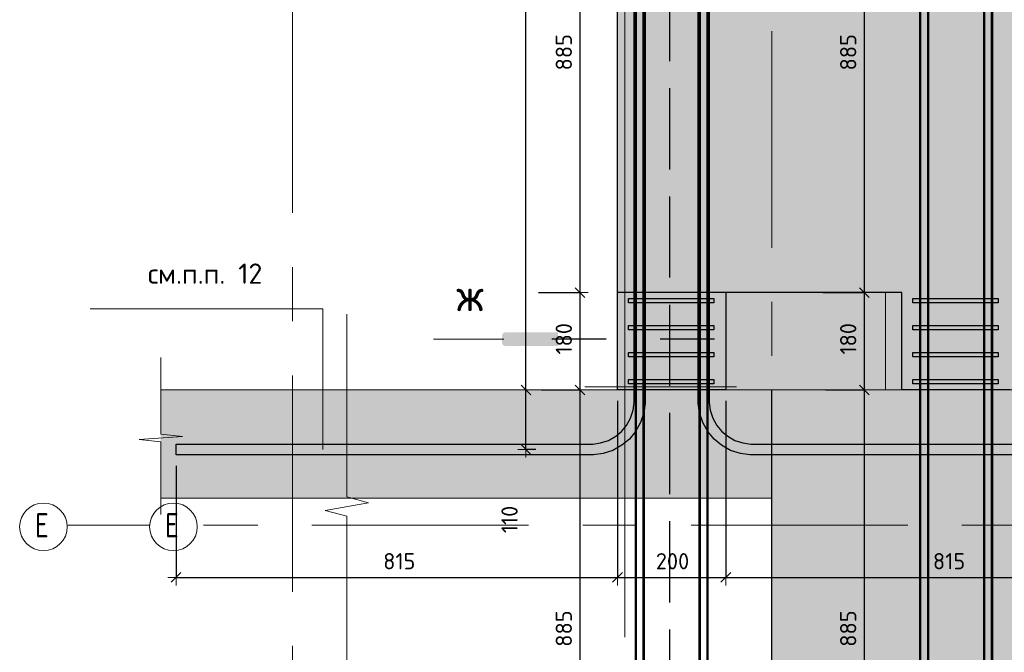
# Model space of a CAD drawing. Header units: metres. Extents: x -38 to 97, y -15 to 21.
# Tile 48 of 229: x 79.85 to 81.67, y -6.33 to -5.17. Entities that reach past the tile are written whole.
import ezdxf

# ---------------------------------------------------------------- set-up
doc = ezdxf.new("R2010")
doc.units = ezdxf.units.M
doc.header["$PDMODE"] = 65
for name, pattern in [('______11', [0.5, 0.4, -0.05, 0, -0.05]), ('______2', [0.0405, 0.03, -0.0105]), ('______5', [1.1, 0.8, -0.1, 0.1, -0.1])]:
    doc.linetypes.add(name, pattern=pattern)
for name, color, linetype, lineweight in [('XR$4$Арм.стержн. Хомут', 240, 'Continuous', 35), ('XR$4$Арм.стержн.горизонт. 1', 180, 'Continuous', 35), ('XR$4$Арм.стержн.горизонт. 2', 202, 'Continuous', 35), ('XR$4$Общий слой (1)_1', 7, 'Continuous', 13), ('XR$4$Осевая линия (1)', 7, '______5', 13), ('XR$4$Перекрытие (1)', 7, 'Continuous', 35), ('XR$4$Размерная линия (1)', 7, 'Continuous', 13), ('XR$6$Арм.стержн. Хомут', 240, 'Continuous', 35), ('XR$6$Арм.стержн.горизонт. 1', 180, 'Continuous', 35), ('XR$6$Арм.стержн.горизонт. 2', 202, 'Continuous', 35), ('XR$6$ВК__отв в полу 1-2 эт', 220, 'Continuous', 25), ('XR$6$Общий слой (1)_1', 7, 'Continuous', 13), ('XR$6$Осевая линия (1)', 7, '______5', 13), ('XR$6$Перекрытие (1)', 7, 'Continuous', 35), ('XR$6$Размерная линия (1)', 7, 'Continuous', 13), ('XR$6$Текст_ общее_1', 7, 'Continuous', 13)]:
    doc.layers.add(name, color=color, linetype=linetype, lineweight=lineweight)
doc.layers.add('XR$6$Арм.стержн.Доп. Арм верхн.зоны Х', color=7, linetype='Continuous', lineweight=35, true_color=0x8c8cff)
doc.styles.add('ISOCPEUR', font='txt')
doc.dimstyles.new('DIMSTYLE_24', dxfattribs={"dimtxt": 0.03, "dimasz": 0.03, "dimexe": 0, "dimexo": 0, "dimgap": 0.015, "dimtad": 2, "dimdec": 0, "dimlfac": 1000, "dimrnd": 5, "dimzin": 12, "dimdsep": 46, "dimtxsty": 'ISOCPEUR', "dimblk1": 'ALL_ML_STRICH', "dimblk2": 'ALL_ML_STRICH', "dimsah": 1, "dimcen": 0, "dimclrd": 7, "dimclre": 256, "dimclrt": 7, "dimadec": 0, "dimazin": 0, "dimtfac": 1, "dimtdec": 0, "dimtix": 1, "dimtmove": 2, "dimatfit": 3, "dimfxl": 0, "dimtzin": 0, "dimlwd": 0, "dimlwe": -3, "dimarcsym": 0})
pattern_1 = [(0, (0.45, 0.45), (0.225, 0.225), [0.225, -0.225]), (90, (0.45, 0.45), (-0.225, 0.225), [0.225, -0.225])]

# ---------------------------------------------------------------- blocks, each defined once
blk = doc.blocks.new('ЭЛЕМЕНТ_УЗОРА_19')
at = {"color": 7, "linetype": 'Continuous', "lineweight": 13, "transparency": 33554687}
blk.add_line((80.4556, -5.7099), (80.4556, -5.7099), dxfattribs=at)
blk.add_lwpolyline([(80.4556, -6.4399), (80.4556, -6.0829), (80.4156, -6.0727), (80.4956, -6.0588), (80.4556, -6.0472), (80.4556, -5.7099)], dxfattribs=at)
blk = doc.blocks.new('СЛОЖНЫЙ_ОБЪЕКТ_61')
at = {"color": 7, "linetype": '______2', "lineweight": 25, "transparency": 33554687}
blk.add_line((81.0518, -4.5424), (81.0518, -6.901), dxfattribs=at)
blk = doc.blocks.new('ALL_ML_STRICH')
at = {"color": 0, "linetype": 'ByBlock', "lineweight": -2}
for p, q in [((-1, 0), (0.5, 0)), ((-0.3, -0.3), (0.3, 0.3)), ((0, -0.5), (0, 0.5))]:
    blk.add_line(p, q, dxfattribs=at)
blk = doc.blocks.new('*D429')
at = {"layer": 'DEFPOINTS', "color": 7, "linetype": 'Continuous', "lineweight": 13, "transparency": 33554687}
for p in [(81.3194, -5.8499), (81.4114, -6.7349), (81.5156, -6.7349)]:
    blk.add_point(p, dxfattribs=at)
at = {"layer": 'XR$4$Размерная линия (1)', "color": 9, "linetype": 'Continuous', "lineweight": -2, "true_color": 0xc7c7c7, "transparency": 33554687}
for p, q in [((81.3394, -5.8499), (81.4114, -5.8499)), ((81.4956, -6.7349), (81.4114, -6.7349))]:
    blk.add_line(p, q, dxfattribs=at)
at = {"layer": 'XR$4$Размерная линия (1)', "color": 7, "linetype": 'Continuous', "lineweight": -2, "transparency": 33554687}
blk.add_line((81.4114, -6.7349), (81.4114, -5.8499), dxfattribs=at)
at = {"layer": 'XR$4$Размерная линия (1)', "color": 7, "linetype": 'Continuous', "lineweight": 13, "transparency": 33554687, "xscale": 0.03, "yscale": 0.03, "zscale": 0.03}
for p, rotation in [((81.4114, -5.8499), 90), ((81.4114, -6.7349), 270)]:
    blk.add_blockref('ALL_ML_STRICH', p, dxfattribs=dict(at, rotation=rotation))
at = {"layer": 'XR$4$Размерная линия (1)', "color": 7, "linetype": 'Continuous', "lineweight": 13, "transparency": 33554687, "insert": (81.3814, -6.2909), "char_height": 0.03, "width": 0.09, "attachment_point": 5, "rotation": 90, "style": 'ISOCPEUR'}
blk.add_mtext('\\A1;{885}', dxfattribs=at)
blk = doc.blocks.new('*D430')
at = {"layer": 'DEFPOINTS', "color": 7, "linetype": 'Continuous', "lineweight": 13, "transparency": 33554687}
for p in [(81.3147, -5.6699), (81.3194, -5.8499), (81.4114, -5.8499)]:
    blk.add_point(p, dxfattribs=at)
at = {"layer": 'XR$4$Размерная линия (1)', "color": 9, "linetype": 'Continuous', "lineweight": -2, "true_color": 0xc7c7c7, "transparency": 33554687}
for p, q in [((81.3347, -5.6699), (81.4114, -5.6699)), ((81.3394, -5.8499), (81.4114, -5.8499))]:
    blk.add_line(p, q, dxfattribs=at)
at = {"layer": 'XR$4$Размерная линия (1)', "color": 7, "linetype": 'Continuous', "lineweight": -2, "transparency": 33554687}
blk.add_line((81.4114, -5.8499), (81.4114, -5.6699), dxfattribs=at)
at = {"layer": 'XR$4$Размерная линия (1)', "color": 7, "linetype": 'Continuous', "lineweight": 13, "transparency": 33554687, "xscale": 0.03, "yscale": 0.03, "zscale": 0.03}
for p, rotation in [((81.4114, -5.6699), 90), ((81.4114, -5.8499), 270)]:
    blk.add_blockref('ALL_ML_STRICH', p, dxfattribs=dict(at, rotation=rotation))
at = {"layer": 'XR$4$Размерная линия (1)', "color": 7, "linetype": 'Continuous', "lineweight": 13, "transparency": 33554687, "insert": (81.3814, -5.7554), "char_height": 0.03, "width": 0.09, "attachment_point": 5, "rotation": 90, "style": 'ISOCPEUR'}
blk.add_mtext('\\A1;{180}', dxfattribs=at)
blk = doc.blocks.new('*D431')
at = {"layer": 'DEFPOINTS', "color": 7, "linetype": 'Continuous', "lineweight": 13, "transparency": 33554687}
for p in [(81.5156, -4.7849), (81.3147, -5.6699), (81.4114, -5.6699)]:
    blk.add_point(p, dxfattribs=at)
at = {"layer": 'XR$4$Размерная линия (1)', "color": 9, "linetype": 'Continuous', "lineweight": -2, "true_color": 0xc7c7c7, "transparency": 33554687}
for p, q in [((81.4956, -4.7849), (81.4114, -4.7849)), ((81.3347, -5.6699), (81.4114, -5.6699))]:
    blk.add_line(p, q, dxfattribs=at)
at = {"layer": 'XR$4$Размерная линия (1)', "color": 7, "linetype": 'Continuous', "lineweight": -2, "transparency": 33554687}
blk.add_line((81.4114, -5.6699), (81.4114, -4.7849), dxfattribs=at)
at = {"layer": 'XR$4$Размерная линия (1)', "color": 7, "linetype": 'Continuous', "lineweight": 13, "transparency": 33554687, "xscale": 0.03, "yscale": 0.03, "zscale": 0.03}
for p, rotation in [((81.4114, -4.7849), 90), ((81.4114, -5.6699), 270)]:
    blk.add_blockref('ALL_ML_STRICH', p, dxfattribs=dict(at, rotation=rotation))
at = {"layer": 'XR$4$Размерная линия (1)', "color": 7, "linetype": 'Continuous', "lineweight": 13, "transparency": 33554687, "insert": (81.3814, -5.2259), "char_height": 0.03, "width": 0.09, "attachment_point": 5, "rotation": 90, "style": 'ISOCPEUR'}
blk.add_mtext('\\A1;{885}', dxfattribs=at)
blk = doc.blocks.new('*D434')
at = {"layer": 'DEFPOINTS', "color": 7, "linetype": 'Continuous', "lineweight": 13, "transparency": 33554687}
for p in [(80.7944, -5.8499), (80.8864, -6.7349), (80.9906, -6.7349)]:
    blk.add_point(p, dxfattribs=at)
at = {"layer": 'XR$4$Размерная линия (1)', "color": 9, "linetype": 'Continuous', "lineweight": -2, "true_color": 0xc7c7c7, "transparency": 33554687}
for p, q in [((80.8144, -5.8499), (80.8864, -5.8499)), ((80.9706, -6.7349), (80.8864, -6.7349))]:
    blk.add_line(p, q, dxfattribs=at)
at = {"layer": 'XR$4$Размерная линия (1)', "color": 7, "linetype": 'Continuous', "lineweight": -2, "transparency": 33554687}
blk.add_line((80.8864, -6.7349), (80.8864, -5.8499), dxfattribs=at)
at = {"layer": 'XR$4$Размерная линия (1)', "color": 7, "linetype": 'Continuous', "lineweight": 13, "transparency": 33554687, "xscale": 0.03, "yscale": 0.03, "zscale": 0.03}
for p, rotation in [((80.8864, -5.8499), 90), ((80.8864, -6.7349), 270)]:
    blk.add_blockref('ALL_ML_STRICH', p, dxfattribs=dict(at, rotation=rotation))
at = {"layer": 'XR$4$Размерная линия (1)', "color": 7, "linetype": 'Continuous', "lineweight": 13, "transparency": 33554687, "insert": (80.8564, -6.2909), "char_height": 0.03, "width": 0.09, "attachment_point": 5, "rotation": 90, "style": 'ISOCPEUR'}
blk.add_mtext('\\A1;{885}', dxfattribs=at)
blk = doc.blocks.new('*D435')
at = {"layer": 'DEFPOINTS', "color": 7, "linetype": 'Continuous', "lineweight": 13, "transparency": 33554687}
for p in [(80.7897, -5.6699), (80.7944, -5.8499), (80.8864, -5.8499)]:
    blk.add_point(p, dxfattribs=at)
at = {"layer": 'XR$4$Размерная линия (1)', "color": 9, "linetype": 'Continuous', "lineweight": -2, "true_color": 0xc7c7c7, "transparency": 33554687}
for p, q in [((80.8097, -5.6699), (80.8864, -5.6699)), ((80.8144, -5.8499), (80.8864, -5.8499))]:
    blk.add_line(p, q, dxfattribs=at)
at = {"layer": 'XR$4$Размерная линия (1)', "color": 7, "linetype": 'Continuous', "lineweight": -2, "transparency": 33554687}
blk.add_line((80.8864, -5.8499), (80.8864, -5.6699), dxfattribs=at)
at = {"layer": 'XR$4$Размерная линия (1)', "color": 7, "linetype": 'Continuous', "lineweight": 13, "transparency": 33554687, "xscale": 0.03, "yscale": 0.03, "zscale": 0.03}
for p, rotation in [((80.8864, -5.6699), 90), ((80.8864, -5.8499), 270)]:
    blk.add_blockref('ALL_ML_STRICH', p, dxfattribs=dict(at, rotation=rotation))
at = {"layer": 'XR$4$Размерная линия (1)', "color": 7, "linetype": 'Continuous', "lineweight": 13, "transparency": 33554687, "insert": (80.8564, -5.7554), "char_height": 0.03, "width": 0.09, "attachment_point": 5, "rotation": 90, "style": 'ISOCPEUR'}
blk.add_mtext('\\A1;{180}', dxfattribs=at)
blk = doc.blocks.new('*D436')
at = {"layer": 'DEFPOINTS', "color": 7, "linetype": 'Continuous', "lineweight": 13, "transparency": 33554687}
for p in [(80.9906, -4.7849), (80.7897, -5.6699), (80.8864, -5.6699)]:
    blk.add_point(p, dxfattribs=at)
at = {"layer": 'XR$4$Размерная линия (1)', "color": 9, "linetype": 'Continuous', "lineweight": -2, "true_color": 0xc7c7c7, "transparency": 33554687}
for p, q in [((80.9706, -4.7849), (80.8864, -4.7849)), ((80.8097, -5.6699), (80.8864, -5.6699))]:
    blk.add_line(p, q, dxfattribs=at)
at = {"layer": 'XR$4$Размерная линия (1)', "color": 7, "linetype": 'Continuous', "lineweight": -2, "transparency": 33554687}
blk.add_line((80.8864, -5.6699), (80.8864, -4.7849), dxfattribs=at)
at = {"layer": 'XR$4$Размерная линия (1)', "color": 7, "linetype": 'Continuous', "lineweight": 13, "transparency": 33554687, "xscale": 0.03, "yscale": 0.03, "zscale": 0.03}
for p, rotation in [((80.8864, -4.7849), 90), ((80.8864, -5.6699), 270)]:
    blk.add_blockref('ALL_ML_STRICH', p, dxfattribs=dict(at, rotation=rotation))
at = {"layer": 'XR$4$Размерная линия (1)', "color": 7, "linetype": 'Continuous', "lineweight": 13, "transparency": 33554687, "insert": (80.8564, -5.2259), "char_height": 0.03, "width": 0.09, "attachment_point": 5, "rotation": 90, "style": 'ISOCPEUR'}
blk.add_mtext('\\A1;{885}', dxfattribs=at)
blk = doc.blocks.new('*D760')
at = {"layer": 'DEFPOINTS', "color": 7, "linetype": 'Continuous', "lineweight": 13, "transparency": 33554687}
for p in [(81.3194, -5.8499), (81.4114, -6.7349), (81.5156, -6.7349)]:
    blk.add_point(p, dxfattribs=at)
at = {"layer": 'XR$6$Размерная линия (1)', "color": 9, "linetype": 'Continuous', "lineweight": -2, "true_color": 0xc7c7c7, "transparency": 33554687}
for p, q in [((81.3394, -5.8499), (81.4114, -5.8499)), ((81.4956, -6.7349), (81.4114, -6.7349))]:
    blk.add_line(p, q, dxfattribs=at)
at = {"layer": 'XR$6$Размерная линия (1)', "color": 7, "linetype": 'Continuous', "lineweight": -2, "transparency": 33554687}
blk.add_line((81.4114, -6.7349), (81.4114, -5.8499), dxfattribs=at)
at = {"layer": 'XR$6$Размерная линия (1)', "color": 7, "linetype": 'Continuous', "lineweight": 13, "transparency": 33554687, "xscale": 0.03, "yscale": 0.03, "zscale": 0.03}
for p, rotation in [((81.4114, -5.8499), 90), ((81.4114, -6.7349), 270)]:
    blk.add_blockref('ALL_ML_STRICH', p, dxfattribs=dict(at, rotation=rotation))
at = {"layer": 'XR$6$Размерная линия (1)', "color": 7, "linetype": 'Continuous', "lineweight": 13, "transparency": 33554687, "insert": (81.3814, -6.2909), "char_height": 0.03, "width": 0.09, "attachment_point": 5, "rotation": 90, "style": 'ISOCPEUR'}
blk.add_mtext('\\A1;{885}', dxfattribs=at)
blk = doc.blocks.new('*D761')
at = {"layer": 'DEFPOINTS', "color": 7, "linetype": 'Continuous', "lineweight": 13, "transparency": 33554687}
for p in [(81.3147, -5.6699), (81.3194, -5.8499), (81.4114, -5.8499)]:
    blk.add_point(p, dxfattribs=at)
at = {"layer": 'XR$6$Размерная линия (1)', "color": 9, "linetype": 'Continuous', "lineweight": -2, "true_color": 0xc7c7c7, "transparency": 33554687}
for p, q in [((81.3347, -5.6699), (81.4114, -5.6699)), ((81.3394, -5.8499), (81.4114, -5.8499))]:
    blk.add_line(p, q, dxfattribs=at)
at = {"layer": 'XR$6$Размерная линия (1)', "color": 7, "linetype": 'Continuous', "lineweight": -2, "transparency": 33554687}
blk.add_line((81.4114, -5.8499), (81.4114, -5.6699), dxfattribs=at)
at = {"layer": 'XR$6$Размерная линия (1)', "color": 7, "linetype": 'Continuous', "lineweight": 13, "transparency": 33554687, "xscale": 0.03, "yscale": 0.03, "zscale": 0.03}
for p, rotation in [((81.4114, -5.6699), 90), ((81.4114, -5.8499), 270)]:
    blk.add_blockref('ALL_ML_STRICH', p, dxfattribs=dict(at, rotation=rotation))
at = {"layer": 'XR$6$Размерная линия (1)', "color": 7, "linetype": 'Continuous', "lineweight": 13, "transparency": 33554687, "insert": (81.3814, -5.7554), "char_height": 0.03, "width": 0.09, "attachment_point": 5, "rotation": 90, "style": 'ISOCPEUR'}
blk.add_mtext('\\A1;{180}', dxfattribs=at)
blk = doc.blocks.new('*D762')
at = {"layer": 'DEFPOINTS', "color": 7, "linetype": 'Continuous', "lineweight": 13, "transparency": 33554687}
for p in [(81.5156, -4.7849), (81.3147, -5.6699), (81.4114, -5.6699)]:
    blk.add_point(p, dxfattribs=at)
at = {"layer": 'XR$6$Размерная линия (1)', "color": 9, "linetype": 'Continuous', "lineweight": -2, "true_color": 0xc7c7c7, "transparency": 33554687}
for p, q in [((81.4956, -4.7849), (81.4114, -4.7849)), ((81.3347, -5.6699), (81.4114, -5.6699))]:
    blk.add_line(p, q, dxfattribs=at)
at = {"layer": 'XR$6$Размерная линия (1)', "color": 7, "linetype": 'Continuous', "lineweight": -2, "transparency": 33554687}
blk.add_line((81.4114, -5.6699), (81.4114, -4.7849), dxfattribs=at)
at = {"layer": 'XR$6$Размерная линия (1)', "color": 7, "linetype": 'Continuous', "lineweight": 13, "transparency": 33554687, "xscale": 0.03, "yscale": 0.03, "zscale": 0.03}
for p, rotation in [((81.4114, -4.7849), 90), ((81.4114, -5.6699), 270)]:
    blk.add_blockref('ALL_ML_STRICH', p, dxfattribs=dict(at, rotation=rotation))
at = {"layer": 'XR$6$Размерная линия (1)', "color": 7, "linetype": 'Continuous', "lineweight": 13, "transparency": 33554687, "insert": (81.3814, -5.2259), "char_height": 0.03, "width": 0.09, "attachment_point": 5, "rotation": 90, "style": 'ISOCPEUR'}
blk.add_mtext('\\A1;{885}', dxfattribs=at)
blk = doc.blocks.new('ЭЛЕМЕНТ_УЗОРА_35')
at = {"color": 7, "linetype": 'Continuous', "lineweight": 13, "transparency": 33554687}
blk.add_line((80.1122, -6.0799), (80.1122, -6.0799), dxfattribs=at)
blk.add_lwpolyline([(80.1122, -5.7899), (80.1122, -5.9317), (80.1522, -5.9358), (80.0722, -5.9413), (80.1122, -5.9459), (80.1122, -6.0799)], dxfattribs=at)
blk = doc.blocks.new('*D851')
at = {"layer": 'DEFPOINTS', "color": 7, "linetype": 'Continuous', "lineweight": 13, "transparency": 33554687}
for p in [(80.9556, -5.8499), (80.1406, -5.9699), (80.1406, -6.1964)]:
    blk.add_point(p, dxfattribs=at)
at = {"layer": 'XR$6$Размерная линия (1)', "color": 9, "linetype": 'Continuous', "lineweight": -2, "true_color": 0xc7c7c7, "transparency": 33554687}
for p, q in [((80.9556, -5.8699), (80.9556, -6.1964)), ((80.1406, -5.9899), (80.1406, -6.1964))]:
    blk.add_line(p, q, dxfattribs=at)
at = {"layer": 'XR$6$Размерная линия (1)', "color": 7, "linetype": 'Continuous', "lineweight": -2, "transparency": 33554687}
blk.add_line((80.1406, -6.1964), (80.9556, -6.1964), dxfattribs=at)
at = {"layer": 'XR$6$Размерная линия (1)', "color": 7, "linetype": 'Continuous', "lineweight": 13, "transparency": 33554687, "xscale": 0.03, "yscale": 0.03, "zscale": 0.03, "rotation": 180}
blk.add_blockref('ALL_ML_STRICH', (80.1406, -6.1964), dxfattribs=at)
at = {"layer": 'XR$6$Размерная линия (1)', "color": 7, "linetype": 'Continuous', "lineweight": 13, "transparency": 33554687, "xscale": 0.03, "yscale": 0.03, "zscale": 0.03}
blk.add_blockref('ALL_ML_STRICH', (80.9556, -6.1964), dxfattribs=at)
at = {"layer": 'XR$6$Размерная линия (1)', "color": 7, "linetype": 'Continuous', "lineweight": 13, "transparency": 33554687, "insert": (80.5526, -6.1664), "char_height": 0.03, "width": 0.09, "attachment_point": 5, "style": 'ISOCPEUR'}
blk.add_mtext('\\A1;{815}', dxfattribs=at)
blk = doc.blocks.new('*D852')
at = {"layer": 'DEFPOINTS', "color": 7, "linetype": 'Continuous', "lineweight": 13, "transparency": 33554687}
for p in [(80.9556, -5.8499), (81.1556, -5.8499), (80.9556, -6.1964)]:
    blk.add_point(p, dxfattribs=at)
at = {"layer": 'XR$6$Размерная линия (1)', "color": 9, "linetype": 'Continuous', "lineweight": -2, "true_color": 0xc7c7c7, "transparency": 33554687}
for p, q in [((80.9556, -5.8699), (80.9556, -6.1964)), ((81.1556, -5.8699), (81.1556, -6.1964))]:
    blk.add_line(p, q, dxfattribs=at)
at = {"layer": 'XR$6$Размерная линия (1)', "color": 7, "linetype": 'Continuous', "lineweight": -2, "transparency": 33554687}
blk.add_line((80.9556, -6.1964), (81.1556, -6.1964), dxfattribs=at)
at = {"layer": 'XR$6$Размерная линия (1)', "color": 7, "linetype": 'Continuous', "lineweight": 13, "transparency": 33554687, "xscale": 0.03, "yscale": 0.03, "zscale": 0.03, "rotation": 180}
blk.add_blockref('ALL_ML_STRICH', (80.9556, -6.1964), dxfattribs=at)
at = {"layer": 'XR$6$Размерная линия (1)', "color": 7, "linetype": 'Continuous', "lineweight": 13, "transparency": 33554687, "xscale": 0.03, "yscale": 0.03, "zscale": 0.03}
blk.add_blockref('ALL_ML_STRICH', (81.1556, -6.1964), dxfattribs=at)
at = {"layer": 'XR$6$Размерная линия (1)', "color": 7, "linetype": 'Continuous', "lineweight": 13, "transparency": 33554687, "insert": (81.0571, -6.1664), "char_height": 0.03, "width": 0.09, "attachment_point": 5, "style": 'ISOCPEUR'}
blk.add_mtext('\\A1;{200}', dxfattribs=at)
blk = doc.blocks.new('*D853')
at = {"layer": 'DEFPOINTS', "color": 7, "linetype": 'Continuous', "lineweight": 13, "transparency": 33554687}
for p in [(81.1556, -5.8499), (81.9706, -5.9699), (81.1556, -6.1964)]:
    blk.add_point(p, dxfattribs=at)
at = {"layer": 'XR$6$Размерная линия (1)', "color": 9, "linetype": 'Continuous', "lineweight": -2, "true_color": 0xc7c7c7, "transparency": 33554687}
for p, q in [((81.1556, -5.8699), (81.1556, -6.1964)), ((81.9706, -5.9899), (81.9706, -6.1964))]:
    blk.add_line(p, q, dxfattribs=at)
at = {"layer": 'XR$6$Размерная линия (1)', "color": 7, "linetype": 'Continuous', "lineweight": -2, "transparency": 33554687}
blk.add_line((81.1556, -6.1964), (81.9706, -6.1964), dxfattribs=at)
at = {"layer": 'XR$6$Размерная линия (1)', "color": 7, "linetype": 'Continuous', "lineweight": 13, "transparency": 33554687, "xscale": 0.03, "yscale": 0.03, "zscale": 0.03, "rotation": 180}
blk.add_blockref('ALL_ML_STRICH', (81.1556, -6.1964), dxfattribs=at)
at = {"layer": 'XR$6$Размерная линия (1)', "color": 7, "linetype": 'Continuous', "lineweight": 13, "transparency": 33554687, "xscale": 0.03, "yscale": 0.03, "zscale": 0.03}
blk.add_blockref('ALL_ML_STRICH', (81.9706, -6.1964), dxfattribs=at)
at = {"layer": 'XR$6$Размерная линия (1)', "color": 7, "linetype": 'Continuous', "lineweight": 13, "transparency": 33554687, "insert": (81.5676, -6.1664), "char_height": 0.03, "width": 0.09, "attachment_point": 5, "style": 'ISOCPEUR'}
blk.add_mtext('\\A1;{815}', dxfattribs=at)
blk = doc.blocks.new('*D854')
at = {"layer": 'DEFPOINTS', "color": 7, "linetype": 'Continuous', "lineweight": 13, "transparency": 33554687}
for p in [(80.7944, -5.8499), (80.7864, -5.9599), (80.825, -5.9599)]:
    blk.add_point(p, dxfattribs=at)
at = {"layer": 'XR$6$Размерная линия (1)', "color": 9, "linetype": 'Continuous', "lineweight": -2, "true_color": 0xc7c7c7, "transparency": 33554687}
for p, q in [((80.7864, -5.8499), (80.7864, -5.8499)), ((80.805, -5.9599), (80.7864, -5.9599))]:
    blk.add_line(p, q, dxfattribs=at)
at = {"layer": 'XR$6$Размерная линия (1)', "color": 7, "linetype": 'Continuous', "lineweight": -2, "transparency": 33554687}
blk.add_line((80.7864, -5.9599), (80.7864, -5.8499), dxfattribs=at)
at = {"layer": 'XR$6$Размерная линия (1)', "color": 7, "linetype": 'Continuous', "lineweight": 13, "transparency": 33554687, "xscale": 0.03, "yscale": 0.03, "zscale": 0.03}
for p, rotation in [((80.7864, -5.8499), 90), ((80.7864, -5.9599), 270)]:
    blk.add_blockref('ALL_ML_STRICH', p, dxfattribs=dict(at, rotation=rotation))
at = {"layer": 'XR$6$Размерная линия (1)', "color": 7, "linetype": 'Continuous', "lineweight": 13, "transparency": 33554687, "insert": (80.7562, -6.0892), "char_height": 0.03, "width": 0.09, "attachment_point": 5, "rotation": 90, "style": 'ISOCPEUR'}
blk.add_mtext('\\A1;{110}', dxfattribs=at)
blk = doc.blocks.new('*D855')
at = {"layer": 'DEFPOINTS', "color": 7, "linetype": 'Continuous', "lineweight": 13, "transparency": 33554687}
for p in [(80.9866, -4.2999), (80.7864, -5.8499), (80.7944, -5.8499)]:
    blk.add_point(p, dxfattribs=at)
at = {"layer": 'XR$6$Размерная линия (1)', "color": 9, "linetype": 'Continuous', "lineweight": -2, "true_color": 0xc7c7c7, "transparency": 33554687}
for p, q in [((80.9666, -4.2999), (80.7864, -4.2999)), ((80.7864, -5.8499), (80.7864, -5.8499))]:
    blk.add_line(p, q, dxfattribs=at)
at = {"layer": 'XR$6$Размерная линия (1)', "color": 7, "linetype": 'Continuous', "lineweight": -2, "transparency": 33554687}
blk.add_line((80.7864, -5.8499), (80.7864, -4.2999), dxfattribs=at)
at = {"layer": 'XR$6$Размерная линия (1)', "color": 7, "linetype": 'Continuous', "lineweight": 13, "transparency": 33554687, "xscale": 0.03, "yscale": 0.03, "zscale": 0.03}
for p, rotation in [((80.7864, -4.2999), 90), ((80.7864, -5.8499), 270)]:
    blk.add_blockref('ALL_ML_STRICH', p, dxfattribs=dict(at, rotation=rotation))
at = {"layer": 'XR$6$Размерная линия (1)', "color": 7, "linetype": 'Continuous', "lineweight": 13, "transparency": 33554687, "insert": (80.7564, -5.0704), "char_height": 0.03, "width": 0.12, "attachment_point": 5, "rotation": 90, "style": 'ISOCPEUR'}
blk.add_mtext('\\A1;{1550}', dxfattribs=at)
blk = doc.blocks.new('СЛОЖНЫЙ_ОБЪЕКТ_99')
at = {"color": 7, "linetype": '______2', "lineweight": 25, "transparency": 33554687}
blk.add_line((81.0518, -4.2924), (81.0518, -6.901), dxfattribs=at)

msp = doc.modelspace()

# ---------------------------------------------------------------- hatches: boundary and pattern name
at = {"linetype": 'Continuous', "lineweight": 13, "true_color": 0xf1f1f1, "transparency": 33554687}
for points in [[(84.3056, -4.2499), (80.9556, -4.2499), (80.9556, -5.8499), (84.3056, -5.8499)], [(81.24, -5.8499), (80.1122, -5.8499), (80.1122, -6.0499), (81.24, -6.0499)], [(81.24, -7.2854), (84.4996, -7.2854), (84.4996, -5.8499), (81.24, -5.8499)]]:
    msp.add_hatch(color=7, dxfattribs=at).paths.add_polyline_path(points)
at = {"linetype": 'Continuous', "lineweight": 13, "transparency": 33554687}
h = msp.add_hatch(dxfattribs=at)
h.set_pattern_fill('____', scale=0.225, style=0, pattern_type=2)
h.set_pattern_definition(pattern_1)
h.paths.add_polyline_path([(81.4806, -5.6699), (81.1556, -5.6699), (81.1556, -5.8499), (81.4806, -5.8499)], flags=0)
h = msp.add_hatch(dxfattribs=at)
h.set_pattern_fill('____', scale=0.225, style=0, pattern_type=2)
h.set_pattern_definition(pattern_1)
h.paths.add_polyline_path([(81.4806, -5.6699), (81.1556, -5.6699), (81.1556, -5.8499), (81.4806, -5.8499)], flags=0)
at = {"linetype": 'Continuous', "lineweight": 25, "true_color": 0x000000, "transparency": 33554687}
msp.add_hatch(color=18, dxfattribs=at).paths.add_polyline_path([(80.7477, -5.7436), (80.7484, -5.7435), (80.8459, -5.7435), (80.8459, -5.7686), (80.7484, -5.7686), (80.7477, -5.7686), (80.7469, -5.7684), (80.7462, -5.7682), (80.7455, -5.7678), (80.7449, -5.7674), (80.7443, -5.7669), (80.7438, -5.7663), (80.7434, -5.7657), (80.743, -5.765), (80.7428, -5.7643), (80.7426, -5.7635), (80.7426, -5.7627), (80.7426, -5.7494), (80.7426, -5.7486), (80.7428, -5.7479), (80.743, -5.7471), (80.7434, -5.7465), (80.7438, -5.7458), (80.7443, -5.7452), (80.7449, -5.7447), (80.7455, -5.7443), (80.7462, -5.744), (80.7469, -5.7437)], flags=16)
msp.add_hatch(color=18, dxfattribs=at).paths.add_polyline_path([(81.2281, -5.7436), (81.2273, -5.7435), (81.1299, -5.7435), (81.1299, -5.7686), (81.2273, -5.7686), (81.2281, -5.7686), (81.2289, -5.7684), (81.2296, -5.7682), (81.2303, -5.7678), (81.2309, -5.7674), (81.2315, -5.7669), (81.232, -5.7663), (81.2324, -5.7657), (81.2328, -5.765), (81.233, -5.7643), (81.2332, -5.7635), (81.2332, -5.7627), (81.2332, -5.7494), (81.2332, -5.7486), (81.233, -5.7479), (81.2328, -5.7471), (81.2324, -5.7465), (81.232, -5.7458), (81.2315, -5.7452), (81.2309, -5.7447), (81.2303, -5.7443), (81.2296, -5.744), (81.2289, -5.7437)])

# ---------------------------------------------------------------- linework, layer by layer
at = {"color": 52, "linetype": 'Continuous', "lineweight": 13, "transparency": 33554687}
for p, q in [((80.9692, -4.2065), (80.9692, -6.3065)), ((80.8951, -5.8439), (81.1751, -5.8439))]:
    msp.add_line(p, q, dxfattribs=at)
at = {"color": 7, "linetype": '______2', "lineweight": 25, "transparency": 33554687}
msp.add_line((81.1345, -5.7561), (80.8259, -5.7561), dxfattribs=at)
at = {"color": 7, "linetype": 'Continuous', "lineweight": 13, "transparency": 33554687}
for p, q in [((81.24, -5.8499), (80.1122, -5.8499)), ((81.24, -7.2854), (81.24, -5.8499)), ((81.2406, -5.8499), (81.2406, -7.0099)), ((81.2406, -5.8499), (84.4306, -5.8499))]:
    msp.add_line(p, q, dxfattribs=at)
for points in [[(80.4117, -5.9599), (80.4117, -5.6999), (79.9817, -5.6999)], [(80.1122, -6.0499), (81.24, -6.0499), (81.24, -5.8499)]]:
    msp.add_lwpolyline(points, dxfattribs=at)
at = {"layer": 'XR$4$Арм.стержн. Хомут', "color": 40, "linetype": 'Continuous', "lineweight": 25, "transparency": 33554687}
for points in [[(80.9756, -5.6809), (81.1336, -5.6809), (81.1336, -5.6889), (80.9756, -5.6889), (80.9756, -5.6809)], [(81.5006, -5.6809), (81.6586, -5.6809), (81.6586, -5.6889), (81.5006, -5.6889), (81.5006, -5.6809)], [(80.9756, -5.7309), (81.1336, -5.7309), (81.1336, -5.7389), (80.9756, -5.7389), (80.9756, -5.7309)], [(81.5006, -5.7309), (81.6586, -5.7309), (81.6586, -5.7389), (81.5006, -5.7389), (81.5006, -5.7309)], [(80.9756, -5.7809), (81.1336, -5.7809), (81.1336, -5.7889), (80.9756, -5.7889), (80.9756, -5.7809)], [(81.5006, -5.7809), (81.6586, -5.7809), (81.6586, -5.7889), (81.5006, -5.7889), (81.5006, -5.7809)], [(80.9756, -5.8309), (81.1336, -5.8309), (81.1336, -5.8389), (80.9756, -5.8389), (80.9756, -5.8309)], [(81.5006, -5.8309), (81.6586, -5.8309), (81.6586, -5.8389), (81.5006, -5.8389), (81.5006, -5.8309)]]:
    msp.add_lwpolyline(points, dxfattribs=at)
at = {"layer": 'XR$4$Арм.стержн.горизонт. 1', "color": 7, "linetype": 'Continuous', "lineweight": 25, "transparency": 33554687}
for points in [[(80.9886, -6.8899), (80.9886, -4.5499), (81.0046, -4.5499), (81.0046, -6.8899), (80.9886, -6.8899)], [(81.1066, -6.8899), (81.1066, -4.5499), (81.1226, -4.5499), (81.1226, -6.8899), (81.1066, -6.8899)], [(81.5136, -6.8899), (81.5136, -4.5499), (81.5296, -4.5499), (81.5296, -6.8899), (81.5136, -6.8899)], [(81.6316, -6.8899), (81.6316, -4.5499), (81.6476, -4.5499), (81.6476, -6.8899), (81.6316, -6.8899)]]:
    msp.add_lwpolyline(points, dxfattribs=at)
at = {"layer": 'XR$4$Арм.стержн.горизонт. 2', "color": 34, "linetype": 'Continuous', "lineweight": 25, "transparency": 33554687}
for points in [[(81.0026, -4.7849), (81.0026, -6.7349), (80.9906, -6.7349), (80.9906, -4.7849), (81.0026, -4.7849)], [(81.1206, -4.7849), (81.1206, -6.7349), (81.1086, -6.7349), (81.1086, -4.7849), (81.1206, -4.7849)], [(81.5276, -4.7849), (81.5276, -6.7349), (81.5156, -6.7349), (81.5156, -4.7849), (81.5276, -4.7849)], [(81.6456, -4.7849), (81.6456, -6.7349), (81.6336, -6.7349), (81.6336, -4.7849), (81.6456, -4.7849)]]:
    msp.add_lwpolyline(points, dxfattribs=at)
at = {"layer": 'XR$4$Общий слой (1)_1', "color": 7, "linetype": 'Continuous', "lineweight": 13, "transparency": 33554687}
msp.add_line((80.4556, -5.8499), (84.8875, -5.8499), dxfattribs=at)
at = {"layer": 'XR$4$Осевая линия (1)', "color": 253, "linetype": '______11', "lineweight": 13, "true_color": 0xa0a0a0, "transparency": 33554687}
for p, q in [((80.3555, -4.4229), (80.3555, -7.6593)), ((84.2914, -6.0999), (80.1789, -6.0999))]:
    msp.add_line(p, q, dxfattribs=at)
at = {"layer": 'XR$4$Осевая линия (1)', "color": 7, "linetype": 'Continuous', "lineweight": 13, "transparency": 33554687}
msp.add_circle((80.1357, -6.1028), 0.0439, dxfattribs=at)
at = {"layer": 'XR$4$Перекрытие (1)', "color": 7, "linetype": 'Continuous', "lineweight": 25, "transparency": 33554687}
for p, q in [((80.9556, -5.6699), (80.9556, -4.2499)), ((80.9556, -5.8499), (80.9556, -5.6699)), ((81.1556, -5.6699), (81.1556, -5.8499)), ((81.4806, -5.6699), (81.1556, -5.6699)), ((81.4806, -5.8499), (81.4806, -5.6699)), ((81.1556, -5.8499), (80.9556, -5.8499)), ((81.6806, -5.8499), (81.4806, -5.8499))]:
    msp.add_line(p, q, dxfattribs=at)
at = {"layer": 'XR$6$Арм.стержн. Хомут', "color": 40, "linetype": 'Continuous', "lineweight": 25, "transparency": 33554687}
for points in [[(81.5006, -5.6809), (81.6586, -5.6809), (81.6586, -5.6889), (81.5006, -5.6889), (81.5006, -5.6809)], [(81.5006, -5.7309), (81.6586, -5.7309), (81.6586, -5.7389), (81.5006, -5.7389), (81.5006, -5.7309)], [(81.5006, -5.7809), (81.6586, -5.7809), (81.6586, -5.7889), (81.5006, -5.7889), (81.5006, -5.7809)], [(81.5006, -5.8309), (81.6586, -5.8309), (81.6586, -5.8389), (81.5006, -5.8389), (81.5006, -5.8309)]]:
    msp.add_lwpolyline(points, dxfattribs=at)
at = {"layer": 'XR$6$Арм.стержн.горизонт. 1', "color": 7, "linetype": 'Continuous', "lineweight": 25, "transparency": 33554687}
for points in [[(81.5136, -6.8899), (81.5136, -4.5499), (81.5296, -4.5499), (81.5296, -6.8899), (81.5136, -6.8899)], [(81.6316, -6.8899), (81.6316, -4.5499), (81.6476, -4.5499), (81.6476, -6.8899), (81.6316, -6.8899)]]:
    msp.add_lwpolyline(points, dxfattribs=at)
at = {"layer": 'XR$6$Арм.стержн.горизонт. 2', "color": 34, "linetype": 'Continuous', "lineweight": 25, "transparency": 33554687}
for points in [[(81.5276, -4.7849), (81.5276, -6.7349), (81.5156, -6.7349), (81.5156, -4.7849), (81.5276, -4.7849)], [(81.6456, -4.7849), (81.6456, -6.7349), (81.6336, -6.7349), (81.6336, -4.7849), (81.6456, -4.7849)]]:
    msp.add_lwpolyline(points, dxfattribs=at)
at = {"layer": 'XR$6$Арм.стержн.Доп. Арм верхн.зоны Х', "color": 7, "linetype": 'Continuous', "lineweight": 25, "transparency": 33554687}
for points in [[(80.1406, -5.9499), (80.9099, -5.9499), (80.9242, -5.9479), (80.9388, -5.9431), (80.9522, -5.9356), (80.9632, -5.9264), (80.9723, -5.9155), (80.9798, -5.9021), (80.9846, -5.8875), (80.9866, -5.8731), (80.9866, -4.2999), (81.0066, -4.2999), (81.0066, -5.8745), (81.0042, -5.892), (80.9982, -5.9102), (80.9888, -5.9269), (80.9774, -5.9406), (80.9636, -5.9521), (80.9469, -5.9615), (80.9288, -5.9675), (80.9112, -5.9699), (80.1406, -5.9699), (80.1406, -5.9499)], [(80.1406, -5.9499), (80.9099, -5.9499), (80.9242, -5.9479), (80.9388, -5.9431), (80.9522, -5.9356), (80.9632, -5.9264), (80.9723, -5.9155), (80.9798, -5.9021), (80.9846, -5.8875), (80.9866, -5.8731), (80.9866, -4.2999), (81.0066, -4.2999), (81.0066, -5.8745), (81.0042, -5.892), (80.9982, -5.9102), (80.9888, -5.9269), (80.9774, -5.9406), (80.9636, -5.9521), (80.9469, -5.9615), (80.9288, -5.9675), (80.9112, -5.9699), (80.1406, -5.9699), (80.1406, -5.9499)], [(81.9706, -5.9699), (81.2, -5.9699), (81.1825, -5.9675), (81.1643, -5.9615), (81.1476, -5.9521), (81.1339, -5.9406), (81.1224, -5.9269), (81.1131, -5.9102), (81.1071, -5.892), (81.1046, -5.8745), (81.1046, -4.2999), (81.1246, -4.2999), (81.1246, -5.8731), (81.1266, -5.8875), (81.1314, -5.9021), (81.139, -5.9155), (81.1481, -5.9264), (81.159, -5.9356), (81.1724, -5.9431), (81.1871, -5.9479), (81.2014, -5.9499), (81.9706, -5.9499), (81.9706, -5.9699)], [(81.9706, -5.9699), (81.2, -5.9699), (81.1825, -5.9675), (81.1643, -5.9615), (81.1476, -5.9521), (81.1339, -5.9406), (81.1224, -5.9269), (81.1131, -5.9102), (81.1071, -5.892), (81.1046, -5.8745), (81.1046, -4.2999), (81.1246, -4.2999), (81.1246, -5.8731), (81.1266, -5.8875), (81.1314, -5.9021), (81.139, -5.9155), (81.1481, -5.9264), (81.159, -5.9356), (81.1724, -5.9431), (81.1871, -5.9479), (81.2014, -5.9499), (81.9706, -5.9499), (81.9706, -5.9699)]]:
    msp.add_lwpolyline(points, dxfattribs=at)
at = {"layer": 'XR$6$ВК__отв в полу 1-2 эт', "color": 7, "linetype": 'Continuous', "lineweight": 13, "transparency": 33554687}
msp.add_line((80.7459, -5.7561), (80.6159, -5.7561), dxfattribs=at)
at = {"layer": 'XR$6$Общий слой (1)_1', "color": 7, "linetype": 'Continuous', "lineweight": 13, "transparency": 33554687}
for p in [(80.455, -5.8499), (80.4556, -5.8499)]:
    msp.add_line(p, (84.4996, -5.8499), dxfattribs=at)
at = {"layer": 'XR$6$Осевая линия (1)', "color": 253, "linetype": '______11', "lineweight": 13, "true_color": 0xa0a0a0, "transparency": 33554687}
for p, q in [((81.2406, -5.1871), (81.2406, -7.3771)), ((84.2914, -6.0999), (79.9389, -6.0999))]:
    msp.add_line(p, q, dxfattribs=at)
at = {"layer": 'XR$6$Осевая линия (1)', "color": 7, "linetype": 'Continuous', "lineweight": 13, "transparency": 33554687}
msp.add_circle((79.8957, -6.1028), 0.0439, dxfattribs=at)
at = {"layer": 'XR$6$Перекрытие (1)', "color": 7, "linetype": 'Continuous', "lineweight": 25, "transparency": 33554687}
for p, q in [((80.9556, -5.6699), (80.9556, -4.2499)), ((81.4806, -5.6699), (80.9556, -5.6699)), ((81.4806, -5.8499), (81.4806, -5.6699)), ((81.6806, -5.8499), (81.4806, -5.8499))]:
    msp.add_line(p, q, dxfattribs=at)

# ---------------------------------------------------------------- block references
at = {"color": 7, "linetype": 'Continuous', "lineweight": 13, "transparency": 33554687}
for name in ['СЛОЖНЫЙ_ОБЪЕКТ_99', 'ЭЛЕМЕНТ_УЗОРА_19', 'ЭЛЕМЕНТ_УЗОРА_35']:
    msp.add_blockref(name, (0, 0), dxfattribs=at)
at = {"color": 18, "linetype": 'Continuous', "lineweight": 25, "true_color": 0x000000, "transparency": 33554687}
msp.add_blockref('СЛОЖНЫЙ_ОБЪЕКТ_61', (0, 0), dxfattribs=at)

# ---------------------------------------------------------------- texts
at = {"color": 7, "linetype": 'Continuous', "lineweight": 13, "transparency": 33554687, "insert": (80.6832, -5.6746), "char_height": 0.06, "width": 0.078545, "attachment_point": 5, "style": 'ISOCPEUR'}
msp.add_mtext('\\A1;{\\fISOCPEUR|i0|b0;\\H0.060000;\\W1.000000;\\C7;ж}\\P', dxfattribs=at)
at = {"layer": 'XR$4$Осевая линия (1)', "color": 7, "linetype": 'Continuous', "lineweight": 13, "transparency": 33554687, "insert": (80.12, -6.1224), "char_height": 0.045, "width": 0.048961, "attachment_point": 7, "style": 'ISOCPEUR'}
msp.add_mtext('\\W0.78;Е', dxfattribs=at)
at = {"layer": 'XR$6$Осевая линия (1)', "color": 7, "linetype": 'Continuous', "lineweight": 13, "transparency": 33554687, "insert": (79.88, -6.1224), "char_height": 0.045, "width": 0.048961, "attachment_point": 7, "style": 'ISOCPEUR'}
msp.add_mtext('\\W0.78;Е', dxfattribs=at)
at = {"layer": 'XR$6$Текст_ общее_1', "color": 7, "linetype": 'Continuous', "lineweight": 13, "transparency": 33554687, "insert": (80.1942, -5.6349), "char_height": 0.0375, "width": 0.223729, "attachment_point": 5, "style": 'ISOCPEUR'}
msp.add_mtext('\\A1;{\\fISOCPEUR|i0|b0;\\H0.037500;\\W1.000000;\\C7;см.п.п. 12}\\P', dxfattribs=at)

# ---------------------------------------------------------------- dimensions: what is measured, and where the dimension line sits
at = {"layer": 'XR$4$Размерная линия (1)', "color": 7, "linetype": 'Continuous', "lineweight": 13, "transparency": 33554687}
for base, p1, p2, picture, middle in [((80.8864, -4.7849), (80.8097, -5.6699), (80.9706, -4.7849), '*D436', (80.8564, -5.2259)), ((81.4114, -4.7849), (81.3347, -5.6699), (81.4956, -4.7849), '*D431', (81.3814, -5.2259)), ((80.8864, -5.6699), (80.8144, -5.8499), (80.8097, -5.6699), '*D435', (80.8564, -5.7554)), ((81.4114, -5.6699), (81.3394, -5.8499), (81.3347, -5.6699), '*D430', (81.3814, -5.7554)), ((80.8864, -5.8499), (80.9706, -6.7349), (80.8144, -5.8499), '*D434', (80.8564, -6.2909)), ((81.4114, -5.8499), (81.4956, -6.7349), (81.3394, -5.8499), '*D429', (81.3814, -6.2909))]:
    dim = msp.add_linear_dim(base=base, p1=p1, p2=p2, angle=90, dimstyle='DIMSTYLE_24', override={"dimpost": '<>', "dimclrd": 7, "dimclre": 9, "dimclrt": 7, "dimlwd": 0, "dimlwe": 65533}, dxfattribs=at)
    dim.commit()
    dim.dimension.update_dxf_attribs({"geometry": picture, "text_midpoint": middle, "dimtype": 160})
at = {"layer": 'XR$6$Размерная линия (1)', "color": 7, "linetype": 'Continuous', "lineweight": 13, "transparency": 33554687}
for base, p1, p2, picture, middle in [((80.7864, -4.2999), (80.7864, -5.8499), (80.9666, -4.2999), '*D855', (80.7564, -5.0704)), ((81.4114, -4.7849), (81.3347, -5.6699), (81.4956, -4.7849), '*D762', (81.3814, -5.2259)), ((81.4114, -5.6699), (81.3394, -5.8499), (81.3347, -5.6699), '*D761', (81.3814, -5.7554)), ((80.7864, -5.8499), (80.805, -5.9599), (80.7864, -5.8499), '*D854', (80.7562, -6.0892)), ((81.4114, -5.8499), (81.4956, -6.7349), (81.3394, -5.8499), '*D760', (81.3814, -6.2909))]:
    dim = msp.add_linear_dim(base=base, p1=p1, p2=p2, angle=90, dimstyle='DIMSTYLE_24', override={"dimpost": '<>', "dimclrd": 7, "dimclre": 9, "dimclrt": 7, "dimlwd": 0, "dimlwe": 65533}, dxfattribs=at)
    dim.commit()
    dim.dimension.update_dxf_attribs({"geometry": picture, "text_midpoint": middle, "dimtype": 160})
for base, p1, p2, picture, middle in [((80.9556, -6.1964), (80.1406, -5.9899), (80.9556, -5.8699), '*D851', (80.5526, -6.1664)), ((81.1556, -6.1964), (80.9556, -5.8699), (81.1556, -5.8699), '*D852', (81.0571, -6.1664)), ((81.9706, -6.1964), (81.1556, -5.8699), (81.9706, -5.9899), '*D853', (81.5676, -6.1664))]:
    dim = msp.add_linear_dim(base=base, p1=p1, p2=p2, dimstyle='DIMSTYLE_24', override={"dimpost": '<>', "dimclrd": 7, "dimclre": 9, "dimclrt": 7, "dimlwd": 0, "dimlwe": 65533}, dxfattribs=at)
    dim.commit()
    dim.dimension.update_dxf_attribs({"geometry": picture, "text_midpoint": middle, "dimtype": 160})

doc.saveas('drawing.dxf')
